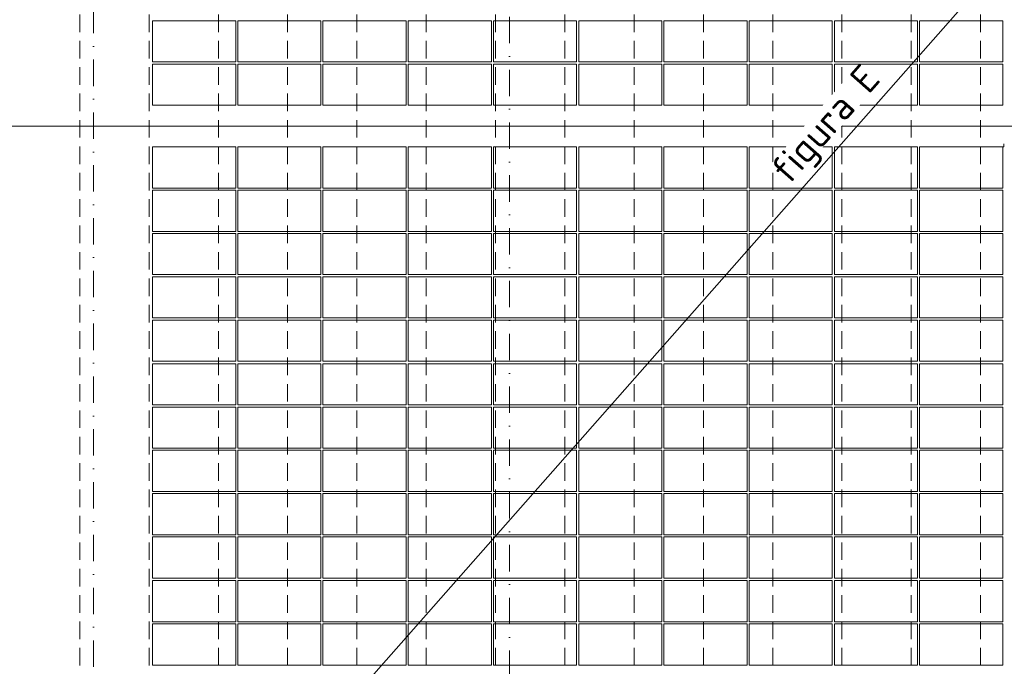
# Model space of a CAD drawing. Header units: millimetres. Extents: x -725694 to 5289369, y -1488057 to 2187451.
# Tile 205 of 256: x 113483 to 127692, y 153903 to 163235. Entities that reach past the tile are written whole.
import ezdxf

# ---------------------------------------------------------------- set-up
doc = ezdxf.new("R2010")
doc.units = ezdxf.units.MM
for name, pattern in [('CENTERX2', [101.6, 63.5, -12.7, 12.7, -12.7]), ('DASHDOT', [25.4, 12.7, -6.35, 0, -6.35]), ('ČÁRKOVANÁ', [19.05, 12.7, -6.35])]:
    doc.linetypes.add(name, pattern=pattern)
for name, color, linetype, lineweight in [('___FVE_návrh var.2', 6, 'Continuous', 5), ('A99_N_kce-pohl', 1, 'Continuous', 9), ('A99_S_osy', 1, 'CENTERX2', 5)]:
    doc.layers.add(name, color=color, linetype=linetype, lineweight=lineweight)
doc.styles.add('A99_kota', font='isocpeur.ttf', dxfattribs={"height": 2})

msp = doc.modelspace()

# ---------------------------------------------------------------- linework, layer by layer
at = {"layer": '___FVE_návrh var.2', "lineweight": 5, "ltscale": 2}
for points in [[(116600, 163220), (116600, 162625), (115400, 162625), (115400, 163220)], [(117830, 163220), (117830, 162625), (116630, 162625), (116630, 163220)], [(119060, 163220), (119060, 162625), (117860, 162625), (117860, 163220)], [(120290, 163220), (120290, 162625), (119090, 162625), (119090, 163220)], [(121520, 163220), (121520, 162625), (120320, 162625), (120320, 163220)], [(121550, 163220), (121550, 162625), (122750, 162625), (122750, 163220)], [(122780, 163220), (122780, 162625), (123980, 162625), (123980, 163220)], [(124010, 163220), (124010, 162625), (125210, 162625), (125210, 163220)], [(125240, 163220), (125240, 162625), (126440, 162625), (126440, 163220)], [(126470, 163220), (126470, 162625), (127670, 162625), (127670, 163220)], [(116600, 162595), (116600, 162000), (115400, 162000), (115400, 162595)], [(117830, 162595), (117830, 162000), (116630, 162000), (116630, 162595)], [(119060, 162595), (119060, 162000), (117860, 162000), (117860, 162595)], [(120290, 162595), (120290, 162000), (119090, 162000), (119090, 162595)], [(121520, 162595), (121520, 162000), (120320, 162000), (120320, 162595)], [(121550, 162595), (121550, 162000), (122750, 162000), (122750, 162595)], [(122780, 162595), (122780, 162000), (123980, 162000), (123980, 162595)], [(124010, 162595), (124010, 162000), (125210, 162000), (125210, 162595)], [(125240, 162595), (125240, 162000), (126440, 162000), (126440, 162595)], [(126470, 162595), (126470, 162000), (127670, 162000), (127670, 162595)], [(116600, 160805), (116600, 161400), (115400, 161400), (115400, 160805)], [(117830, 160805), (117830, 161400), (116630, 161400), (116630, 160805)], [(119060, 160805), (119060, 161400), (117860, 161400), (117860, 160805)], [(120290, 160805), (120290, 161400), (119090, 161400), (119090, 160805)], [(121520, 160805), (121520, 161400), (120320, 161400), (120320, 160805)], [(121550, 160805), (121550, 161400), (122750, 161400), (122750, 160805)], [(122780, 160805), (122780, 161400), (123980, 161400), (123980, 160805)], [(124010, 160805), (124010, 161400), (125210, 161400), (125210, 160805)], [(125240, 160805), (125240, 161400), (126440, 161400), (126440, 160805)], [(126470, 160805), (126470, 161400), (127670, 161400), (127670, 160805)], [(116600, 160180), (116600, 160775), (115400, 160775), (115400, 160180)], [(117830, 160180), (117830, 160775), (116630, 160775), (116630, 160180)], [(119060, 160180), (119060, 160775), (117860, 160775), (117860, 160180)], [(120290, 160180), (120290, 160775), (119090, 160775), (119090, 160180)], [(121520, 160180), (121520, 160775), (120320, 160775), (120320, 160180)], [(121550, 160180), (121550, 160775), (122750, 160775), (122750, 160180)], [(122780, 160180), (122780, 160775), (123980, 160775), (123980, 160180)], [(124010, 160180), (124010, 160775), (125210, 160775), (125210, 160180)], [(125240, 160180), (125240, 160775), (126440, 160775), (126440, 160180)], [(126470, 160180), (126470, 160775), (127670, 160775), (127670, 160180)], [(116600, 159555), (116600, 160150), (115400, 160150), (115400, 159555)], [(117830, 159555), (117830, 160150), (116630, 160150), (116630, 159555)], [(119060, 159555), (119060, 160150), (117860, 160150), (117860, 159555)], [(120290, 159555), (120290, 160150), (119090, 160150), (119090, 159555)], [(121520, 159555), (121520, 160150), (120320, 160150), (120320, 159555)], [(121550, 159555), (121550, 160150), (122750, 160150), (122750, 159555)], [(122780, 159555), (122780, 160150), (123980, 160150), (123980, 159555)], [(124010, 159555), (124010, 160150), (125210, 160150), (125210, 159555)], [(125240, 159555), (125240, 160150), (126440, 160150), (126440, 159555)], [(126470, 159555), (126470, 160150), (127670, 160150), (127670, 159555)], [(116600, 158930), (116600, 159525), (115400, 159525), (115400, 158930)], [(117830, 158930), (117830, 159525), (116630, 159525), (116630, 158930)], [(119060, 158930), (119060, 159525), (117860, 159525), (117860, 158930)], [(120290, 158930), (120290, 159525), (119090, 159525), (119090, 158930)], [(121520, 158930), (121520, 159525), (120320, 159525), (120320, 158930)], [(121550, 158930), (121550, 159525), (122750, 159525), (122750, 158930)], [(122780, 158930), (122780, 159525), (123980, 159525), (123980, 158930)], [(124010, 158930), (124010, 159525), (125210, 159525), (125210, 158930)], [(125240, 158930), (125240, 159525), (126440, 159525), (126440, 158930)], [(126470, 158930), (126470, 159525), (127670, 159525), (127670, 158930)], [(116600, 158305), (116600, 158900), (115400, 158900), (115400, 158305)], [(117830, 158305), (117830, 158900), (116630, 158900), (116630, 158305)], [(119060, 158305), (119060, 158900), (117860, 158900), (117860, 158305)], [(120290, 158305), (120290, 158900), (119090, 158900), (119090, 158305)], [(121520, 158305), (121520, 158900), (120320, 158900), (120320, 158305)], [(121550, 158305), (121550, 158900), (122750, 158900), (122750, 158305)], [(122780, 158305), (122780, 158900), (123980, 158900), (123980, 158305)], [(124010, 158305), (124010, 158900), (125210, 158900), (125210, 158305)], [(125240, 158305), (125240, 158900), (126440, 158900), (126440, 158305)], [(126470, 158305), (126470, 158900), (127670, 158900), (127670, 158305)], [(116600, 157675), (116600, 158270), (115400, 158270), (115400, 157675)], [(117830, 157675), (117830, 158270), (116630, 158270), (116630, 157675)], [(119060, 157675), (119060, 158270), (117860, 158270), (117860, 157675)], [(120290, 157675), (120290, 158270), (119090, 158270), (119090, 157675)], [(121520, 157675), (121520, 158270), (120320, 158270), (120320, 157675)], [(121550, 157675), (121550, 158270), (122750, 158270), (122750, 157675)], [(122780, 157675), (122780, 158270), (123980, 158270), (123980, 157675)], [(124010, 157675), (124010, 158270), (125210, 158270), (125210, 157675)], [(125240, 157675), (125240, 158270), (126440, 158270), (126440, 157675)], [(126470, 157675), (126470, 158270), (127670, 158270), (127670, 157675)], [(116600, 157050), (116600, 157645), (115400, 157645), (115400, 157050)], [(117830, 157050), (117830, 157645), (116630, 157645), (116630, 157050)], [(119060, 157050), (119060, 157645), (117860, 157645), (117860, 157050)], [(120290, 157050), (120290, 157645), (119090, 157645), (119090, 157050)], [(121520, 157050), (121520, 157645), (120320, 157645), (120320, 157050)], [(121550, 157050), (121550, 157645), (122750, 157645), (122750, 157050)], [(122780, 157050), (122780, 157645), (123980, 157645), (123980, 157050)], [(124010, 157050), (124010, 157645), (125210, 157645), (125210, 157050)], [(125240, 157050), (125240, 157645), (126440, 157645), (126440, 157050)], [(126470, 157050), (126470, 157645), (127670, 157645), (127670, 157050)], [(116600, 156425), (116600, 157020), (115400, 157020), (115400, 156425)], [(117830, 156425), (117830, 157020), (116630, 157020), (116630, 156425)], [(119060, 156425), (119060, 157020), (117860, 157020), (117860, 156425)], [(120290, 156425), (120290, 157020), (119090, 157020), (119090, 156425)], [(121520, 156425), (121520, 157020), (120320, 157020), (120320, 156425)], [(121550, 156425), (121550, 157020), (122750, 157020), (122750, 156425)], [(122780, 156425), (122780, 157020), (123980, 157020), (123980, 156425)], [(124010, 156425), (124010, 157020), (125210, 157020), (125210, 156425)], [(125240, 156425), (125240, 157020), (126440, 157020), (126440, 156425)], [(126470, 156425), (126470, 157020), (127670, 157020), (127670, 156425)], [(116600, 155800), (116600, 156395), (115400, 156395), (115400, 155800)], [(117830, 155800), (117830, 156395), (116630, 156395), (116630, 155800)], [(119060, 155800), (119060, 156395), (117860, 156395), (117860, 155800)], [(120290, 155800), (120290, 156395), (119090, 156395), (119090, 155800)], [(121520, 155800), (121520, 156395), (120320, 156395), (120320, 155800)], [(121550, 155800), (121550, 156395), (122750, 156395), (122750, 155800)], [(122780, 155800), (122780, 156395), (123980, 156395), (123980, 155800)], [(124010, 155800), (124010, 156395), (125210, 156395), (125210, 155800)], [(125240, 155800), (125240, 156395), (126440, 156395), (126440, 155800)], [(126470, 155800), (126470, 156395), (127670, 156395), (127670, 155800)], [(116600, 155175), (116600, 155770), (115400, 155770), (115400, 155175)], [(117830, 155175), (117830, 155770), (116630, 155770), (116630, 155175)], [(119060, 155175), (119060, 155770), (117860, 155770), (117860, 155175)], [(120290, 155175), (120290, 155770), (119090, 155770), (119090, 155175)], [(121520, 155175), (121520, 155770), (120320, 155770), (120320, 155175)], [(121550, 155175), (121550, 155770), (122750, 155770), (122750, 155175)], [(122780, 155175), (122780, 155770), (123980, 155770), (123980, 155175)], [(124010, 155175), (124010, 155770), (125210, 155770), (125210, 155175)], [(125240, 155175), (125240, 155770), (126440, 155770), (126440, 155175)], [(126470, 155175), (126470, 155770), (127670, 155770), (127670, 155175)], [(116600, 154545), (116600, 155140), (115400, 155140), (115400, 154545)], [(117830, 154545), (117830, 155140), (116630, 155140), (116630, 154545)], [(119060, 154545), (119060, 155140), (117860, 155140), (117860, 154545)], [(120290, 154545), (120290, 155140), (119090, 155140), (119090, 154545)], [(121520, 154545), (121520, 155140), (120320, 155140), (120320, 154545)], [(121550, 154545), (121550, 155140), (122750, 155140), (122750, 154545)], [(122780, 154545), (122780, 155140), (123980, 155140), (123980, 154545)], [(124010, 154545), (124010, 155140), (125210, 155140), (125210, 154545)], [(125240, 154545), (125240, 155140), (126440, 155140), (126440, 154545)], [(126470, 154545), (126470, 155140), (127670, 155140), (127670, 154545)], [(116600, 154515), (116600, 153920), (115400, 153920), (115400, 154515)], [(117830, 154515), (117830, 153920), (116630, 153920), (116630, 154515)], [(119060, 154515), (119060, 153920), (117860, 153920), (117860, 154515)], [(120290, 154515), (120290, 153920), (119090, 153920), (119090, 154515)], [(121520, 154515), (121520, 153920), (120320, 153920), (120320, 154515)], [(121550, 154515), (121550, 153920), (122750, 153920), (122750, 154515)], [(122780, 154515), (122780, 153920), (123980, 153920), (123980, 154515)], [(124010, 154515), (124010, 153920), (125210, 153920), (125210, 154515)], [(125240, 154515), (125240, 153920), (126440, 153920), (126440, 154515)], [(126470, 154515), (126470, 153920), (127670, 153920), (127670, 154515)]]:
    msp.add_lwpolyline(points, close=True, dxfattribs=at)
at = {"layer": '___FVE_návrh var.2', "linetype": 'Continuous', "lineweight": 5, "ltscale": 0.5}
msp.add_lwpolyline([(127670, 161400), (127685, 161400), (127685, 161442.5)], dxfattribs=at)
at = {"layer": 'A99_N_kce-pohl', "color": 254, "linetype": 'ČÁRKOVANÁ', "lineweight": 5, "ltscale": 20, "true_color": 0xffd9cc}
for points in [[(114350, 148960), (114350, 148960), (114350, 174145)], [(115350, 148960), (115350, 148960), (115350, 174145)], [(116350, 148960), (116350, 148960), (116350, 174145)], [(117350, 148960), (117350, 148960), (117350, 174145)], [(118350, 148960), (118350, 148960), (118350, 174145)], [(119350, 148960), (119350, 148960), (119350, 174145)], [(120350, 148960), (120350, 148960), (120350, 174145)], [(121350, 148960), (121350, 148960), (121350, 174145)], [(122350, 148960), (122350, 148960), (122350, 174145)], [(123350, 148960), (123350, 148960), (123350, 174145)], [(124350, 148960), (124350, 148960), (124350, 174145)], [(125350, 148960), (125350, 148960), (125350, 174145)], [(126350, 148960), (126350, 148960), (126350, 174145)], [(127350, 148960), (127350, 148960), (127350, 174145)]]:
    msp.add_lwpolyline(points, dxfattribs=at)
at = {"layer": 'A99_N_kce-pohl', "color": 1, "linetype": 'Continuous', "lineweight": 9, "ltscale": 25}
msp.add_lwpolyline([(138875.5, 161700), (-650, 161700)], dxfattribs=at)
at = {"layer": 'A99_S_osy', "linetype": 'DASHDOT', "lineweight": 5, "ltscale": 30}
for points in [[(114550, 250300), (114550, 146890)], [(120550, 146890), (120550, 179215)]]:
    msp.add_lwpolyline(points, dxfattribs=at)

# ---------------------------------------------------------------- next in the draw order: texts
at = {"layer": '___FVE_návrh var.2', "linetype": 'Continuous', "lineweight": 5, "ltscale": 0.5, "insert": (124280, 161100), "char_height": 400, "attachment_point": 1, "rotation": 48.61954, "style": 'A99_kota', "bg_fill": 3, "box_fill_scale": 1, "bg_fill_color": 256, "bg_fill_transparency": 0}
msp.add_mtext_dynamic_manual_height_columns('figura E', width=1920.547, gutter_width=2000, heights=[0], dxfattribs=at)

# ---------------------------------------------------------------- next in the draw order: linework, layer by layer
at = {"layer": '___FVE_návrh var.2', "linetype": 'Continuous', "lineweight": 5, "ltscale": 0.5}
msp.add_lwpolyline([(115400, 150165), (136280, 173855)], dxfattribs=at)

doc.saveas('drawing.dxf')
